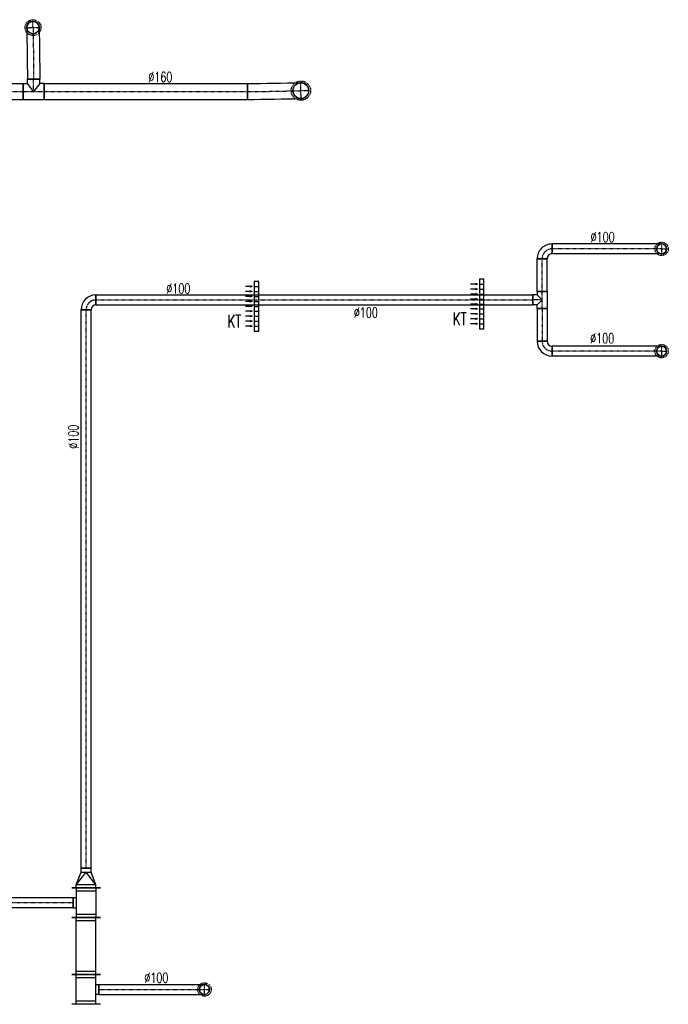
# Model space of a CAD drawing. Extents: x -7228 to 74941, y -112898 to 85621.
# Tile 195 of 256: x 23066 to 23720, y 38460 to 39453. Entities that reach past the tile are written whole.
import ezdxf

# ---------------------------------------------------------------- set-up
doc = ezdxf.new("R2010")
doc.units = 0
doc.linetypes.add('DASHDOT', pattern=[1, 0.5, -0.25, 0, -0.25])
doc.linetypes.add('DASHED', pattern=[0.75, 0.5, -0.25])
doc.layers.get('0').update_dxf_attribs({"color": 101, "linetype": 'CONTINUOUS'})
for name, color, linetype in [('E35', 6, 'CONTINUOUS'), ('FLUID-W7B', 7, 'CONTINUOUS'), ('FLUID-W7B-SYM', 7, 'CONTINUOUS'), ('FLUID-W7C', 7, 'CONTINUOUS'), ('FLUID-W7C-SYM', 7, 'CONTINUOUS'), ('m-went-opis', 86, 'CONTINUOUS'), ('m-went-urządzenia', 51, 'CONTINUOUS')]:
    doc.layers.add(name, color=color, linetype=linetype)
doc.styles.add('tab-bud$0$ROMANS', font='romans', dxfattribs={"width": 0.7})
doc.linetypes.add('ZIGZAG', pattern='A,0.00254,-5.08,[131,ltypeshp.shx,S=5.08,R=0,X=-5.08,Y=0],-10.16,[131,ltypeshp.shx,S=5.08,R=180,X=5.08,Y=0],-5.08', length=20.32254)

# ---------------------------------------------------------------- blocks, each defined once
blk = doc.blocks.new('*U7059')
at = {"color": 4, "linetype": 'DASHED'}
blk.add_circle((0, 0), 67.5, dxfattribs=at)
at = {"color": 0, "linetype": 'ByBlock', "lineweight": -2}
blk.add_circle((0, 0), 50, dxfattribs=at)
blk = doc.blocks.new('*U7123')
at = {"color": 1, "linetype": 'Continuous', "lineweight": -2}
for p, q in [((-150, -145), (-150, 145)), ((150, 145), (150, -145)), ((50, -130), (-50, -130))]:
    blk.add_line(p, q, dxfattribs=at)
at = {"color": 0, "linetype": 'ByBlock', "lineweight": -2}
for p, q in [((-150, 100), (150, 100)), ((-150, -100), (150, -100)), ((-50, -130), (-50, -100)), ((50, -100), (50, -130))]:
    blk.add_line(p, q, dxfattribs=at)
at = {"color": 4, "linetype": 'Continuous'}
for p, q in [((-120, -100), (-120, 100)), ((120, 100), (120, -100))]:
    blk.add_line(p, q, dxfattribs=at)
blk = doc.blocks.new('*U7124')
at = {"color": 1, "linetype": 'Continuous', "lineweight": -2}
blk.add_line((-1065.1, -50), (-1065.1, 50), dxfattribs=at)
at = {"color": 4, "linetype": 'DASHED', "lineweight": -2}
blk.add_arc((0, 0), 50, 90, 270, dxfattribs=at)
at = {"color": 0, "linetype": 'ByBlock', "lineweight": -2}
blk.add_arc((0, 0), 50, 270, 90, dxfattribs=at)
at = {"color": 1, "linetype": 'ZIGZAG', "lineweight": -2, "ltscale": 0.4}
for points in [[(-1065.1, 50), (0, 50)], [(-1065.1, -50), (0, -50)]]:
    blk.add_spline(points, degree=3, dxfattribs=at)
at = {"layer": 'FLUID-W7B-SYM', "color": 2, "linetype": 'DASHDOT'}
for p, q in [((0, -50), (0, 50)), ((0, 0), (50, 0))]:
    blk.add_line(p, q, dxfattribs=at)
at = {"layer": 'FLUID-W7B-SYM', "color": 2, "linetype": 'DASHDOT', "start_tangent": (1, 0), "end_tangent": (1, 0)}
blk.add_spline([(-1065.1, 0), (0, 0)], degree=3, dxfattribs=at)
blk = doc.blocks.new('*U7125')
at = {"color": 1, "linetype": 'Continuous', "lineweight": -2}
for p, q in [((-287.5, -145), (-287.5, 145)), ((287.5, 145), (287.5, -145))]:
    blk.add_line(p, q, dxfattribs=at)
at = {"color": 0, "linetype": 'ByBlock', "lineweight": -2}
for p, q in [((-287.5, 100), (287.5, 100)), ((-287.5, -100), (287.5, -100))]:
    blk.add_line(p, q, dxfattribs=at)
at = {"color": 4, "linetype": 'Continuous'}
for p, q in [((-257.5, -100), (-257.5, 100)), ((257.5, 100), (257.5, -100))]:
    blk.add_line(p, q, dxfattribs=at)
blk = doc.blocks.new('*U7126')
at = {"color": 1, "linetype": 'Continuous', "lineweight": -2}
for p, q in [((-150, -145), (-150, 145)), ((150, 145), (150, -145)), ((50, -130), (-50, -130))]:
    blk.add_line(p, q, dxfattribs=at)
at = {"color": 0, "linetype": 'ByBlock', "lineweight": -2}
for p, q in [((-150, 100), (150, 100)), ((-150, -100), (150, -100)), ((-50, -100), (-50, -130)), ((50, -130), (50, -100))]:
    blk.add_line(p, q, dxfattribs=at)
at = {"color": 4, "linetype": 'Continuous'}
for p, q in [((-120, -100), (-120, 100)), ((120, 100), (120, -100))]:
    blk.add_line(p, q, dxfattribs=at)
blk = doc.blocks.new('*U7127')
at = {"color": 1, "linetype": 'Continuous', "lineweight": -2}
for p, q in [((-716.5, -50), (-716.5, 50)), ((716.5, 50), (716.5, -50))]:
    blk.add_line(p, q, dxfattribs=at)
at = {"color": 0, "linetype": 'ByBlock', "lineweight": -2}
for p, q in [((-716.5, 50), (716.5, 50)), ((-716.5, -50), (716.5, -50))]:
    blk.add_line(p, q, dxfattribs=at)
at = {"layer": 'FLUID-W7B-SYM', "color": 2, "linetype": 'DASHDOT'}
blk.add_line((-716.5, 0), (716.5, 0), dxfattribs=at)
blk = doc.blocks.new('*U7129')
at = {"color": 1, "linetype": 'Continuous', "lineweight": -2}
for p, q in [((-100, -145), (-100, 145)), ((100, 50), (100, -50))]:
    blk.add_line(p, q, dxfattribs=at)
at = {"color": 0, "linetype": 'ByBlock', "lineweight": -2}
for p, q in [((-100, 100), (-70, 100)), ((-70, 100), (60, 50)), ((60, 50), (100, 50)), ((-70, -100), (60, -50)), ((60, -50), (100, -50)), ((-100, -100), (-70, -100))]:
    blk.add_line(p, q, dxfattribs=at)
at = {"color": 4, "linetype": 'Continuous'}
for p, q in [((-70, -100), (-70, 100)), ((-70, 100), (60, 0)), ((-70, -100), (60, 0)), ((60, 50), (60, -50))]:
    blk.add_line(p, q, dxfattribs=at)
blk = doc.blocks.new('*U7130')
at = {"color": 1, "linetype": 'Continuous', "lineweight": -2}
for p, q in [((-2817.5, -50), (-2817.5, 50)), ((2817.5, 50), (2817.5, -50))]:
    blk.add_line(p, q, dxfattribs=at)
at = {"color": 0, "linetype": 'ByBlock', "lineweight": -2}
for p, q in [((-2817.5, 50), (2817.5, 50)), ((-2817.5, -50), (2817.5, -50))]:
    blk.add_line(p, q, dxfattribs=at)
at = {"layer": 'FLUID-W7B-SYM', "color": 2, "linetype": 'DASHDOT'}
blk.add_line((-2817.5, 0), (2817.5, 0), dxfattribs=at)
blk = doc.blocks.new('*U7131')
at = {"color": 1, "linetype": 'Continuous', "lineweight": -2}
for p, q in [((75, 75), (75, -25)), ((25, -75), (-75, -75))]:
    blk.add_line(p, q, dxfattribs=at)
at = {"color": 0, "linetype": 'ByBlock', "lineweight": -2}
for radius in [150, 50]:
    blk.add_arc((75, -75), radius, 90, 180, dxfattribs=at)
at = {"layer": 'FLUID-W7B-SYM', "color": 2, "linetype": 'DASHDOT'}
blk.add_arc((75, -75), 100, 90, 180, dxfattribs=at)
blk = doc.blocks.new('*U7132')
at = {"color": 1, "linetype": 'Continuous', "lineweight": -2}
for p, q in [((-2203.5, -50), (-2203.5, 50)), ((2203.5, 50), (2203.5, -50))]:
    blk.add_line(p, q, dxfattribs=at)
at = {"color": 0, "linetype": 'ByBlock', "lineweight": -2}
for p, q in [((-2203.5, 50), (2203.5, 50)), ((-2203.5, -50), (2203.5, -50))]:
    blk.add_line(p, q, dxfattribs=at)
at = {"layer": 'FLUID-W7B-SYM', "color": 2, "linetype": 'DASHDOT'}
blk.add_line((-2203.5, 0), (2203.5, 0), dxfattribs=at)
blk = doc.blocks.new('*U7133')
at = {"color": 1, "linetype": 'Continuous', "lineweight": -2}
for p, q in [((-85, -50), (-85, 50)), ((-50, 95), (50, 95)), ((85, 50), (85, -50))]:
    blk.add_line(p, q, dxfattribs=at)
at = {"color": 0, "linetype": 'ByBlock', "lineweight": -2}
for p, q in [((-85, 50), (-50, 50)), ((-50, 50), (-50, 95)), ((50, 50), (50, 95)), ((85, 50), (50, 50)), ((85, -50), (-85, -50))]:
    blk.add_line(p, q, dxfattribs=at)
at = {"color": 4, "linetype": 'Continuous'}
for p, q in [((-50, 50), (0, 0)), ((0, 0), (50, 50))]:
    blk.add_line(p, q, dxfattribs=at)
at = {"layer": 'FLUID-W7B-SYM', "color": 2, "linetype": 'DASHDOT'}
for p, q in [((-85, 0), (85, 0)), ((0, 0), (0, 95))]:
    blk.add_line(p, q, dxfattribs=at)
blk = doc.blocks.new('*U7134')
at = {"color": 1, "linetype": 'Continuous', "lineweight": -2}
for p, q in [((-165, -50), (-165, 50)), ((165, 50), (165, -50))]:
    blk.add_line(p, q, dxfattribs=at)
at = {"color": 0, "linetype": 'ByBlock', "lineweight": -2}
for p, q in [((-165, 50), (165, 50)), ((-165, -50), (165, -50))]:
    blk.add_line(p, q, dxfattribs=at)
at = {"layer": 'FLUID-W7B-SYM', "color": 2, "linetype": 'DASHDOT'}
blk.add_line((-165, 0), (165, 0), dxfattribs=at)
blk = doc.blocks.new('*U7135')
at = {"color": 1, "linetype": 'Continuous', "lineweight": -2}
for p, q in [((75, 75), (75, -25)), ((25, -75), (-75, -75))]:
    blk.add_line(p, q, dxfattribs=at)
at = {"color": 0, "linetype": 'ByBlock', "lineweight": -2}
for radius in [150, 50]:
    blk.add_arc((75, -75), radius, 90, 180, dxfattribs=at)
at = {"layer": 'FLUID-W7B-SYM', "color": 2, "linetype": 'DASHDOT'}
blk.add_arc((75, -75), 100, 90, 180, dxfattribs=at)
blk = doc.blocks.new('*U7136')
at = {"color": 1, "linetype": 'Continuous', "lineweight": -2}
for p, q in [((-166, -50), (-166, 50)), ((166, 50), (166, -50))]:
    blk.add_line(p, q, dxfattribs=at)
at = {"color": 0, "linetype": 'ByBlock', "lineweight": -2}
for p, q in [((-166, 50), (166, 50)), ((-166, -50), (166, -50))]:
    blk.add_line(p, q, dxfattribs=at)
at = {"layer": 'FLUID-W7B-SYM', "color": 2, "linetype": 'DASHDOT'}
blk.add_line((-166, 0), (166, 0), dxfattribs=at)
blk = doc.blocks.new('*U7137')
at = {"color": 1, "linetype": 'Continuous', "lineweight": -2}
for p, q in [((-75, -25), (-75, 75)), ((75, -75), (-25, -75))]:
    blk.add_line(p, q, dxfattribs=at)
at = {"color": 0, "linetype": 'ByBlock', "lineweight": -2}
for radius in [150, 50]:
    blk.add_arc((-75, -75), radius, 0, 90, dxfattribs=at)
at = {"layer": 'FLUID-W7B-SYM', "color": 2, "linetype": 'DASHDOT'}
blk.add_arc((-75, -75), 100, 0, 90, dxfattribs=at)
blk = doc.blocks.new('*U7138')
at = {"color": 4, "linetype": 'DASHED'}
blk.add_circle((0, 0), 67.5, dxfattribs=at)
at = {"color": 0, "linetype": 'ByBlock', "lineweight": -2}
blk.add_circle((0, 0), 50, dxfattribs=at)
blk = doc.blocks.new('*U7139')
at = {"color": 4, "linetype": 'DASHED'}
blk.add_circle((0, 0), 67.5, dxfattribs=at)
at = {"color": 0, "linetype": 'ByBlock', "lineweight": -2}
blk.add_circle((0, 0), 50, dxfattribs=at)
blk = doc.blocks.new('*U7140')
at = {"color": 1, "linetype": 'Continuous', "lineweight": -2}
blk.add_line((0, -50), (0, 50), dxfattribs=at)
at = {"color": 4, "linetype": 'DASHED', "lineweight": -2}
blk.add_arc((1106.2, 0.4), 50, 90.02144, 270.02144, dxfattribs=at)
at = {"color": 0, "lineweight": -2}
blk.add_arc((1106.2, 0.4), 50, 270.02144, 90.02144, dxfattribs=at)
at = {"color": 1, "linetype": 'ZIGZAG', "lineweight": -2, "ltscale": 0.4}
for points in [[(1106.1, 50.4), (0, 50)], [(1106.2, -49.6), (0, -50)]]:
    blk.add_spline(points, degree=3, dxfattribs=at)
at = {"layer": 'FLUID-W7B-SYM', "color": 2, "linetype": 'DASHDOT'}
for p, q in [((1106.1, 50.4), (1106.2, -49.6)), ((1106.2, 0.4), (1156.2, 0.4))]:
    blk.add_line(p, q, dxfattribs=at)
at = {"layer": 'FLUID-W7B-SYM', "color": 2, "linetype": 'DASHDOT', "start_tangent": (-1, -0.000374), "end_tangent": (-1, 0)}
blk.add_spline([(1106.2, 0.4), (0, 0)], degree=3, dxfattribs=at)
blk = doc.blocks.new('*U7141')
at = {"color": 1, "linetype": 'Continuous', "lineweight": -2}
blk.add_line((0, -50), (0, 50), dxfattribs=at)
at = {"color": 4, "linetype": 'DASHED', "lineweight": -2}
blk.add_arc((1106.2, 0), 50, 90.00033, 270.00033, dxfattribs=at)
at = {"color": 0, "lineweight": -2}
blk.add_arc((1106.2, 0), 50, 270.00033, 90.00033, dxfattribs=at)
at = {"color": 1, "linetype": 'ZIGZAG', "lineweight": -2, "ltscale": 0.4}
for points in [[(1106.2, 50), (0, 50)], [(1106.2, -50), (0, -50)]]:
    blk.add_spline(points, degree=3, dxfattribs=at)
at = {"layer": 'FLUID-W7B-SYM', "color": 2, "linetype": 'DASHDOT'}
for p, q in [((1106.2, 50), (1106.2, -50)), ((1106.2, 0), (1156.2, 0))]:
    blk.add_line(p, q, dxfattribs=at)
at = {"layer": 'FLUID-W7B-SYM', "color": 2, "linetype": 'DASHDOT', "start_tangent": (-1, -0.000006), "end_tangent": (-1, 0)}
blk.add_spline([(1106.2, 0), (0, 0)], degree=3, dxfattribs=at)
blk = doc.blocks.new('*U7593')
at = {"color": 4, "linetype": 'DASHED'}
blk.add_circle((0, 0), 80, dxfattribs=at)
at = {"color": 0, "linetype": 'ByBlock', "lineweight": -2}
blk.add_circle((0, 0), 62.5, dxfattribs=at)
blk = doc.blocks.new('*U7167')
at = {"color": 4, "linetype": 'DASHED'}
blk.add_circle((0, 0), 97.5, dxfattribs=at)
at = {"color": 0, "linetype": 'ByBlock', "lineweight": -2}
blk.add_circle((0, 0), 80, dxfattribs=at)
blk = doc.blocks.new('*U7171')
at = {"color": 1, "linetype": 'Continuous', "lineweight": -2}
for p, q in [((-1109, -80), (-1109, 80)), ((1109, 80), (1109, -80))]:
    blk.add_line(p, q, dxfattribs=at)
at = {"color": 0, "linetype": 'ByBlock', "lineweight": -2}
for p, q in [((-1109, 80), (1109, 80)), ((-1109, -80), (1109, -80))]:
    blk.add_line(p, q, dxfattribs=at)
at = {"layer": 'FLUID-W7C-SYM', "color": 2, "linetype": 'DASHDOT'}
blk.add_line((-1109, 0), (1109, 0), dxfattribs=at)
blk = doc.blocks.new('*U7592')
at = {"color": 1, "linetype": 'Continuous', "lineweight": -2}
for p, q in [((-62.5, 125), (62.5, 125)), ((-107.5, -80), (-107.5, 80)), ((107.5, 80), (107.5, -80))]:
    blk.add_line(p, q, dxfattribs=at)
at = {"color": 0, "linetype": 'ByBlock', "lineweight": -2}
for p, q in [((-62.5, 80), (-62.5, 125)), ((62.5, 80), (62.5, 125)), ((-107.5, 80), (-62.5, 80)), ((107.5, 80), (62.5, 80)), ((-107.5, -80), (107.5, -80))]:
    blk.add_line(p, q, dxfattribs=at)
at = {"color": 4, "linetype": 'Continuous'}
for p, q in [((0, 0), (-62.5, 80)), ((62.5, 80), (0, 0))]:
    blk.add_line(p, q, dxfattribs=at)
at = {"layer": 'FLUID-W7C-SYM', "color": 2, "linetype": 'DASHDOT'}
for p, q in [((0, 0), (0, 125)), ((-107.5, 0), (107.5, 0))]:
    blk.add_line(p, q, dxfattribs=at)
blk = doc.blocks.new('*U7172')
at = {"color": 1, "linetype": 'Continuous', "lineweight": -2}
for p, q in [((-1026, -80), (-1026, 80)), ((1026, 80), (1026, -80))]:
    blk.add_line(p, q, dxfattribs=at)
at = {"color": 0, "linetype": 'ByBlock', "lineweight": -2}
for p, q in [((-1026, 80), (1026, 80)), ((-1026, -80), (1026, -80))]:
    blk.add_line(p, q, dxfattribs=at)
at = {"layer": 'FLUID-W7C-SYM', "color": 2, "linetype": 'DASHDOT'}
blk.add_line((-1026, 0), (1026, 0), dxfattribs=at)
blk = doc.blocks.new('*U7173')
at = {"color": 1, "linetype": 'Continuous', "lineweight": -2}
blk.add_line((-537.9, -88.7), (-537.9, 71.3), dxfattribs=at)
at = {"color": 4, "linetype": 'DASHED', "lineweight": -2}
blk.add_arc((0, 0), 80, 91.38848, 271.38848, dxfattribs=at)
at = {"color": 0, "linetype": 'ByBlock', "lineweight": -2}
blk.add_arc((0, 0), 80, 271.38848, 91.38848, dxfattribs=at)
at = {"color": 1, "linetype": 'ZIGZAG', "lineweight": -2, "ltscale": 0.4}
for points in [[(-537.9, 71.3), (-1.9, 80)], [(-537.9, -88.7), (1.9, -80)]]:
    blk.add_spline(points, degree=3, dxfattribs=at)
at = {"layer": 'FLUID-W7C-SYM', "color": 2, "linetype": 'DASHDOT'}
for p, q in [((1.9, -80), (-1.9, 80)), ((0, 0), (80, 1.9))]:
    blk.add_line(p, q, dxfattribs=at)
at = {"layer": 'FLUID-W7C-SYM', "color": 2, "linetype": 'DASHDOT', "start_tangent": (1, 0), "end_tangent": (0.999706, 0.024231)}
blk.add_spline([(-537.9, -8.7), (0, 0)], degree=3, dxfattribs=at)
blk = doc.blocks.new('*U7594')
at = {"color": 1, "linetype": 'Continuous', "lineweight": -2}
blk.add_line((62.5, 0), (-62.5, 0), dxfattribs=at)
at = {"color": 0, "lineweight": -2}
blk.add_arc((-6.5, 520), 62.5, 0.71165, 180.71165, dxfattribs=at)
at = {"color": 4, "linetype": 'DASHED', "lineweight": -2}
blk.add_arc((-6.5, 520), 62.5, 180.71165, 0.71165, dxfattribs=at)
at = {"color": 1, "linetype": 'ZIGZAG', "lineweight": -2, "ltscale": 0.4}
for points in [[(-69, 519.2), (-62.5, 0)], [(56, 520.8), (62.5, 0)]]:
    blk.add_spline(points, degree=3, dxfattribs=at)
at = {"layer": 'FLUID-W7C-SYM', "color": 2, "linetype": 'DASHDOT'}
for p, q in [((-69, 519.2), (56, 520.8)), ((-6.5, 520), (-7.2, 582.5))]:
    blk.add_line(p, q, dxfattribs=at)
at = {"layer": 'FLUID-W7C-SYM', "color": 2, "linetype": 'DASHDOT', "start_tangent": (0.01242, -0.999923), "end_tangent": (0, -1)}
blk.add_spline([(-6.5, 520), (0, 0)], degree=3, dxfattribs=at)
blk = doc.blocks.new('KT')
at = {"layer": 'm-went-urządzenia'}
for points in [[(55475.1, 10960.33), (55475.71, 10962.01), (55474.49, 10962.01)], [(55480.1, 10960.33), (55480.71, 10962.01), (55479.49, 10962.01)], [(55485.1, 10960.33), (55485.71, 10962.01), (55484.49, 10962.01)], [(55490.1, 10960.33), (55490.71, 10962.01), (55489.49, 10962.01)], [(55495.1, 10960.33), (55495.71, 10962.01), (55494.49, 10962.01)], [(55500.1, 10960.33), (55500.71, 10962.01), (55499.49, 10962.01)], [(55505.1, 10960.33), (55505.71, 10962.01), (55504.49, 10962.01)], [(55510.1, 10960.33), (55510.71, 10962.01), (55509.49, 10962.01)], [(55515.1, 10960.33), (55515.71, 10962.01), (55514.49, 10962.01)]]:
    blk.add_hatch(color=7, dxfattribs=at).paths.add_polyline_path(points)
at = {"layer": 'm-went-urządzenia', "color": 7}
for p, q in [((55475.1, 10960.33, 0), (55475.1, 10967.21, 0)), ((55480.1, 10960.33, 0), (55480.1, 10967.21, 0)), ((55485.1, 10960.33, 0), (55485.1, 10967.21, 0)), ((55490.1, 10960.33, 0), (55490.1, 10967.21, 0)), ((55495.1, 10960.33, 0), (55495.1, 10967.21, 0)), ((55500.1, 10960.33, 0), (55500.1, 10967.21, 0)), ((55505.1, 10960.33, 0), (55505.1, 10967.21, 0)), ((55510.1, 10960.33, 0), (55510.1, 10967.21, 0)), ((55515.1, 10960.33, 0), (55515.1, 10967.21, 0)), ((55475.1, 10960.33, 0), (55474.49, 10962.01, 0)), ((55474.49, 10962.01, 0), (55475.71, 10962.01, 0)), ((55475.09, 10958.31, 0), (55475.09, 10953.74, 0)), ((55475.1, 10960.33, 0), (55475.71, 10962.01, 0)), ((55480.1, 10960.33, 0), (55479.49, 10962.01, 0)), ((55479.49, 10962.01, 0), (55480.71, 10962.01, 0)), ((55480.09, 10958.31, 0), (55480.09, 10953.74, 0)), ((55480.1, 10960.33, 0), (55480.71, 10962.01, 0)), ((55485.1, 10960.33, 0), (55484.49, 10962.01, 0)), ((55484.49, 10962.01, 0), (55485.71, 10962.01, 0)), ((55485.09, 10958.31, 0), (55485.09, 10953.74, 0)), ((55485.1, 10960.33, 0), (55485.71, 10962.01, 0)), ((55490.1, 10960.33, 0), (55489.49, 10962.01, 0)), ((55489.49, 10962.01, 0), (55490.71, 10962.01, 0)), ((55490.09, 10958.31, 0), (55490.09, 10953.74, 0)), ((55490.1, 10960.33, 0), (55490.71, 10962.01, 0)), ((55495.1, 10960.33, 0), (55494.49, 10962.01, 0)), ((55494.49, 10962.01, 0), (55495.71, 10962.01, 0)), ((55495.09, 10958.31, 0), (55495.09, 10953.74, 0)), ((55495.1, 10960.33, 0), (55495.71, 10962.01, 0)), ((55500.1, 10960.33, 0), (55499.49, 10962.01, 0)), ((55499.49, 10962.01, 0), (55500.71, 10962.01, 0)), ((55500.09, 10958.31, 0), (55500.09, 10953.74, 0)), ((55500.1, 10960.33, 0), (55500.71, 10962.01, 0)), ((55505.1, 10960.33, 0), (55504.49, 10962.01, 0)), ((55504.49, 10962.01, 0), (55505.71, 10962.01, 0)), ((55505.09, 10958.31, 0), (55505.09, 10953.74, 0)), ((55505.1, 10960.33, 0), (55505.71, 10962.01, 0)), ((55510.1, 10960.33, 0), (55509.49, 10962.01, 0)), ((55509.49, 10962.01, 0), (55510.71, 10962.01, 0)), ((55510.09, 10958.31, 0), (55510.09, 10953.74, 0)), ((55510.1, 10960.33, 0), (55510.71, 10962.01, 0)), ((55515.1, 10960.33, 0), (55514.49, 10962.01, 0)), ((55514.49, 10962.01, 0), (55515.71, 10962.01, 0)), ((55515.09, 10958.31, 0), (55515.09, 10953.74, 0)), ((55515.1, 10960.33, 0), (55515.71, 10962.01, 0))]:
    blk.add_line(p, q, dxfattribs=at)
at = {"layer": 'm-went-urządzenia', "elevation": 0}
blk.add_lwpolyline([(55470.09, 10953.74), (55520.09, 10953.74), (55520.09, 10958.31), (55470.09, 10958.31)], close=True, dxfattribs=at)
blk = doc.blocks.new('A$C57440DA0')
at = {"layer": 'FLUID-W7B', "color": 1, "linetype": 'Continuous', "zscale": 0.1}
for name, p, xscale, yscale, rotation in [('*U7135', (5346.7, -496.91), 0.1, 0.1, 359.9999999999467), ('*U7140', (5354.2, -494.41), 0.1, 0.1, 359.9999999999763), ('*U7134', (5344.2, -520.91), 0.1, 0.1, 89.99999999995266), ('*U7131', (4886.5, -548.42), 0.1, 0.1, 359.9999999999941), ('*U7132', (5114.35, -545.92), 0.1, 0.1, 359.9999999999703), ('*U7133', (5344.2, -545.91), 0.1, 0.1, 89.99999999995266), ('*U7130', (4884, -837.67), 0.1, 0.1, 90), ('*U7136', (5344.2, -571.01), 0.1, 0.1, 269.9999999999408), ('*U7137', (5346.7, -595.11), 0.1, 0.1, 179.9999999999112), ('*U7141', (5354.2, -597.61), 0.1, 0.1, 359.9999999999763), ('*U7129', (4884, -1129.42), 0.1, 0.1, 90), ('*U7126', (4884, -1154.42), 0.09999999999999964, 0.09999999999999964, 270.0000000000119), ('*U7127', (4799.35, -1154.42), 0.1, 0.1, 180.0000000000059), ('*U7125', (4884, -1198.17), 0.1, 0.1, 90), ('*U7123', (4884, -1241.92), 0.09999999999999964, 0.09999999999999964, 90), ('*U7124', (5003.51, -1241.92), 0.1, 0.1, 359.9999999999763)]:
    blk.add_blockref(name, p, dxfattribs=dict(at, xscale=xscale, yscale=yscale, rotation=rotation))
at = {"layer": 'FLUID-W7B', "color": 1, "linetype": 'Continuous', "xscale": 0.1000000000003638, "yscale": 0.1000000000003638}
for name, p, zscale in [('*U7139', (5464.81, -494.37, 4726.77), 0.1000000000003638), ('*U7138', (5464.81, -597.61), 0.1), ('*U7059', (5003.51, -1241.92), 0.1)]:
    blk.add_blockref(name, p, dxfattribs=dict(at, zscale=zscale))
at = {"layer": 'FLUID-W7C', "color": 1, "linetype": 'Continuous', "zscale": 0.1}
for name, p, xscale, yscale in [('*U7593', (4830.46, -271.04), 0.1000000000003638, 0.1000000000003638), ('*U7594', (4831.11, -323.04), 0.1, 0.1), ('*U7167', (5100.8, -334.68), 0.1000000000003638, 0.1000000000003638)]:
    blk.add_blockref(name, p, dxfattribs=dict(at, xscale=xscale, yscale=yscale))
at = {"layer": 'FLUID-W7C', "color": 1, "linetype": 'Continuous', "xscale": 0.1, "yscale": 0.1, "zscale": 0.1}
for name, p, rotation in [('*U7171', (4709.51, -335.54), 359.9999999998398), ('*U7592', (4831.11, -335.54), 359.9999999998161), ('*U7172', (4944.41, -335.54), 359.9999999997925), ('*U7173', (5100.8, -334.68), 359.9999999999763)]:
    blk.add_blockref(name, p, dxfattribs=dict(at, rotation=rotation))
at = {"layer": 'm-went-urządzenia', "rotation": 90}
for p in [(16239.29, -56045.16, 0), (16011.98, -56047.51, 0)]:
    blk.add_blockref('KT', p, dxfattribs=at)
at = {"layer": 'm-went-opis', "style": 'tab-bud$0$ROMANS', "width": 0.7}
for s, height, rotation, p in [('%%c160', 10.109, 360, (4946.78, -325.95, 0)), ('%%c100', 10.109, 360, (5393.11, -487.47)), ('%%c100', 10.109, 360, (4965, -539.43)), ('%%c100', 10.109, 360, (5154.21, -563.65)), ('KT', 12.78, 359.94143, (5026.48, -573.67, 0)), ('KT', 12.78, 359.94143, (5253.79, -571.31, 0)), ('%%c100', 10.109, 360, (5392.71, -589.71)), ('%%c100', 10.109, 90, (4876.25, -696.13)), ('%%c100', 10.109, 360, (4942.85, -1235.19, 0))]:
    blk.add_text(s, height=height, rotation=rotation, dxfattribs=at).set_placement(p)

msp = doc.modelspace()

# ---------------------------------------------------------------- block references
at = {"layer": 'E35'}
msp.add_blockref('A$C57440DA0', (18248.5, 39716.472), dxfattribs=at)

doc.saveas('drawing.dxf')
